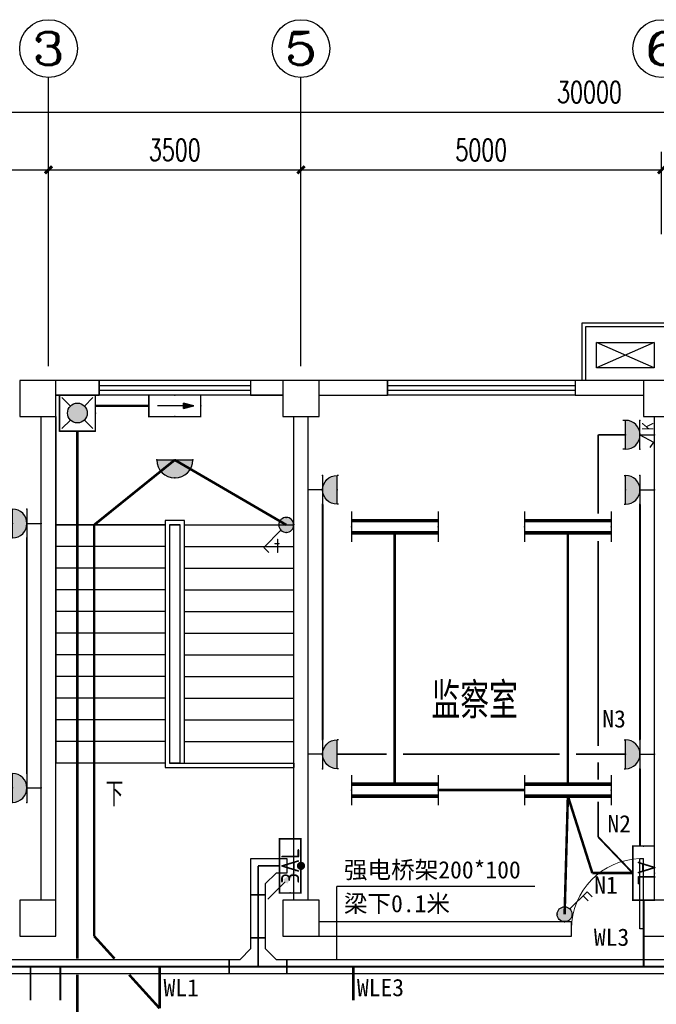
# Model space of a CAD drawing. Extents: x 427948 to 764348, y 274849 to 601549.
# Tile 87 of 212: x 628549 to 637376, y 430300 to 443944. Entities that reach past the tile are written whole.
import ezdxf
from ezdxf.enums import TextEntityAlignment as Align

# ---------------------------------------------------------------- set-up
doc = ezdxf.new("R2010")
doc.units = 0
doc.header["$LTSCALE"] = 1000
doc.header["$MEASUREMENT"] = 0
doc.linetypes.add('DASH', pattern=[0.35, 0.25, -0.1])
doc.layers.get('0').update_dxf_attribs({"linetype": 'CONTINUOUS'})
doc.layers.get('Defpoints').update_dxf_attribs({"linetype": 'CONTINUOUS'})
for name, color, linetype in [('AXIS', 3, 'CONTINUOUS'), ('AXIS_TEXT', 7, 'CONTINUOUS'), ('CABLETRAY', 4, 'CONTINUOUS'), ('COLUMN', 9, 'CONTINUOUS'), ('DIM_SYMB', 3, 'CONTINUOUS'), ('EQUIP-插座', 3, 'CONTINUOUS'), ('EQUIP-照明', 3, 'CONTINUOUS'), ('EQUIP-箱柜', 3, 'CONTINUOUS'), ('LWIRE', 4, 'CONTINUOUS'), ('PUB_TEXT', 7, 'CONTINUOUS'), ('STAIR', 3, 'CONTINUOUS'), ('TEL_TEXT', 7, 'CONTINUOUS'), ('WALL', 2, 'CONTINUOUS'), ('WINDOW', 4, 'CONTINUOUS'), ('WIRE-动力', 2, 'CONTINUOUS'), ('WIRE-应急', 1, 'DASH'), ('WIRE-照明', 1, 'CONTINUOUS'), ('可见线', 3, 'CONTINUOUS'), ('空调管', 8, 'CONTINUOUS')]:
    doc.layers.add(name, color=color, linetype=linetype)
doc.styles.add('_HZTXT', font='txt.shx', dxfattribs={"width": 0.8, "bigfont": 'HZTXT.shx'})
doc.styles.add('_TCH_AXIS', font='COMPLEX', dxfattribs={"bigfont": 'GBCBIG'})
doc.styles.add('_TCH_DIM', font='SIMPLEX', dxfattribs={"bigfont": 'GBCBIG'})
doc.styles.add('_TCH_DIM_T3', font='SIMPLEX', dxfattribs={"width": 0.705882, "bigfont": 'GBCBIG'})
doc.styles.add('_TEL_ATTDEF', font='GBENOR', dxfattribs={"width": 0.8, "height": 3, "bigfont": 'GBCBIG'})
doc.styles.add('_TEL_DIM', font='SIMPLEX', dxfattribs={"width": 0.8, "height": 3.5, "bigfont": 'HZTXT'})
doc.styles.add('COMPLEX', font='COMPLEX')
doc.styles.get("Standard").update_dxf_attribs({"font": 'txt.shx'})
doc.styles.add('宋体', font='txt', dxfattribs={"width": 0.75})
doc.dimstyles.new('_TCH_ARCH&&100', dxfattribs={"dimtxt": 297.5, "dimasz": 100, "dimexe": 250, "dimexo": 300, "dimgap": 126.25, "dimtad": 1, "dimdec": 0, "dimzin": 0, "dimdsep": 46, "dimtxsty": '_TCH_DIM_T3', "dimblk": 'ARCHTICK', "dimcen": 0.09, "dimclrt": 7, "dimazin": 2, "dimtfac": 1, "dimtdec": 0, "dimtix": 1, "dimtmove": 2, "dimatfit": 3, "dimfxl": 1, "dimtolj": 1, "dimtzin": 0, "dimarcsym": 0})

# ---------------------------------------------------------------- blocks, each defined once
blk = doc.blocks.new('$equip$00001237')
for p, q in [((-0.5, 1.05), (-0.5, 1)), ((0.5, 1.05), (0.5, 1)), ((-0.5, 1), (0.5, 1)), ((0.5, 0.5), (-0.5, 0.5)), ((0, 0.5), (0, 0))]:
    blk.add_line(p, q)
blk.add_arc((0, 1), 0.5, 180, 0)
for p in [(0, 1), (-0.5, 0.5), (0.5, 0.5), (0, 0)]:
    blk.add_point(p)
for points in [[(0.433, 0.75), (-0.433, 0.75), (0.5, 1), (-0.5, 1)], [(0.25, 0.567), (-0.25, 0.567), (0.433, 0.75), (-0.433, 0.75)], [(0, 0.5), (0, 0.5), (0.25, 0.567), (-0.25, 0.567)]]:
    blk.add_solid(points)
at = {"flags": 9}
blk.add_attdef('A', (0, 0), '', height=0.00002, dxfattribs=at)
blk = doc.blocks.new('$equip$00001160')
for p, q in [((-1.2, 0.417), (-1.2, -0.417)), ((1.2, 0.417), (1.2, -0.417)), ((-1.2, 0.167), (1.2, 0.167)), ((-1.2, -0.167), (1.2, -0.167))]:
    blk.add_line(p, q)
at = {"const_width": 0.1}
for points in [[(-1.2, 0.167), (1.2, 0.167)], [(-1.2, -0.167), (1.2, -0.167)]]:
    blk.add_lwpolyline(points, dxfattribs=at)
at = {"layer": 'EQUIP-照明'}
for p in [(-1.2, 0), (0, 0.167), (1.2, 0), (0, -0.167)]:
    blk.add_point(p, dxfattribs=at)
at = {"layer": 'EQUIP-照明', "flags": 9}
blk.add_attdef('A', (0, 0), '', height=0.00002, dxfattribs=at)
blk = doc.blocks.new('$equip$00002701')
for p, q in [((-0.75, 0.6), (-0.75, 0)), ((0.75, 0.6), (-0.75, 0.6)), ((0.75, 0), (0.75, 0.6)), ((-0.75, 0), (0.75, 0))]:
    blk.add_line(p, q)
at = {"const_width": 0.04}
blk.add_lwpolyline([(-0.75, 0.6), (-0.75, 0), (0.75, 0), (0.75, 0.6), (-0.75, 0.6), (-0.75, 0)], dxfattribs=at)
for p in [(0, 0.6), (-0.75, 0.3), (0.75, 0.3), (0, 0)]:
    blk.add_point(p)
at = {"color": 7}
blk.add_attdef('$TEXT$', text='', height=0.5, dxfattribs=at).set_placement((0, 0.3), align=Align.MIDDLE_CENTER)
at = {"color": 7, "style": '_TEL_DIM', "flags": 1}
for tag in ['A', 'REMARK']:
    blk.add_attdef(tag, text='', height=0.00002, dxfattribs=at).set_placement((0, 0), align=Align.MIDDLE_CENTER)
blk = doc.blocks.new('$equip$00001963')
for p, q in [((0.147, 0.356), (0.625, 0.833)), ((0.625, 0.833), (0.766, 0.692)), ((0.512, 0.72), (0.653, 0.579))]:
    blk.add_line(p, q)
blk.add_circle((0, 0.208), 0.208)
for p in [(0, 0.417), (-0.208, 0.208), (0, 0), (0.208, 0.208)]:
    blk.add_point(p)
for points in [[(-0.18, 0.313), (0.18, 0.313), (-0.208, 0.208), (0.208, 0.208)], [(-0.104, 0.389), (0.104, 0.389), (-0.18, 0.313), (0.18, 0.313)], [(0, 0.417), (0, 0.417), (-0.104, 0.389), (0.104, 0.389)], [(-0.18, 0.104), (0.18, 0.104), (-0.208, 0.208), (0.208, 0.208)], [(-0.104, 0.028), (0.104, 0.028), (-0.18, 0.104), (0.18, 0.104)], [(0, 0), (0, 0), (-0.104, 0.028), (0.104, 0.028)]]:
    blk.add_solid(points)
at = {"layer": 'TEL_TEXT', "style": '_TEL_DIM', "flags": 1}
blk.add_attdef('A', text='', height=0.00002, dxfattribs=at).set_placement((0, 0), align=Align.MIDDLE_CENTER)
blk = doc.blocks.new('$equip$00001241')
for p, q in [((-0.5, 1), (-0.5, 1.1)), ((0.5, 1), (0.5, 1.1)), ((-0.5, 1), (0.5, 1)), ((-0.5, 0.5), (0.5, 0.5)), ((0, 0.5), (-0.255, 0.037)), ((0, 0.5), (0, 0)), ((-0.255, 0.037), (-0.441, 0.158))]:
    blk.add_line(p, q)
blk.add_arc((0, 0.999), 0.5, 180, 0)
for points in [[(0.433, 0.75), (-0.433, 0.75), (0.5, 1), (-0.5, 1)], [(0.25, 0.567), (-0.25, 0.567), (0.433, 0.75), (-0.433, 0.75)], [(0, 0.5), (0, 0.5), (0.25, 0.567), (-0.25, 0.567)]]:
    blk.add_solid(points)
at = {"layer": 'EQUIP-照明'}
for p in [(0, 1), (-0.5, 0.5), (0.5, 0.5), (0, 0)]:
    blk.add_point(p, dxfattribs=at)
at = {"layer": 'EQUIP-照明', "flags": 9}
blk.add_attdef('A', (0, 0), '', height=0.00002, dxfattribs=at)
blk = doc.blocks.new('$equip_U$00000075(ZDY)')
for p in [(0, 1), (-0.5, 0.5), (0.5, 0.5)]:
    blk.add_point(p)
at = {"color": 0}
blk.add_blockref('$equip$00001241', (0, 0), dxfattribs=at)
at = {"color": 7, "style": '_TEL_DIM'}
blk.add_attdef('$TEXT$', text='', height=0.4, dxfattribs=at).set_placement((0.294, 0.235), align=Align.MIDDLE_CENTER)
at = {"color": 7, "style": '_TEL_DIM', "flags": 1}
for tag in ['A', 'REMARK']:
    blk.add_attdef(tag, text='', height=0.00002, dxfattribs=at).set_placement((0, 0), align=Align.MIDDLE_CENTER)
blk = doc.blocks.new('$equip_U$00000077(PC-ZDY)')
for p in [(0, 1), (-0.5, 0.5), (0.5, 0.5)]:
    blk.add_point(p)
ref = blk.add_blockref('$equip_U$00000075(ZDY)', (0, 0))
ref.add_attrib('$TEXT$', 'K', dxfattribs={"color": 7, "height": 0.4, "style": '_TEL_ATTDEF'}).set_placement((0.294, 0.235), align=Align.MIDDLE_CENTER)
at = {"color": 7, "style": '_TEL_DIM', "flags": 1}
for tag in ['A', 'REMARK']:
    blk.add_attdef(tag, text='', height=0.00002, dxfattribs=at).set_placement((0, 0), align=Align.MIDDLE_CENTER)
blk = doc.blocks.new('$equip$00001168')
blk.add_line((-0.5, 0), (0.5, 0))
blk.add_arc((0, 0), 0.5, 180, 0)
for p in [(-0.5, 0), (0, 0), (0.5, 0), (0, -0.5)]:
    blk.add_point(p)
for points in [[(0.433, -0.25), (-0.433, -0.25), (0.5, 0), (-0.5, 0)], [(0.25, -0.433), (-0.25, -0.433), (0.433, -0.25), (-0.433, -0.25)], [(0, -0.5), (0, -0.5), (0.25, -0.433), (-0.25, -0.433)]]:
    blk.add_solid(points)
at = {"flags": 9}
blk.add_attdef('A', (0, 0), '', height=0.00002, dxfattribs=at)
blk = doc.blocks.new('$equip$00002541')
blk.add_hatch(color=256).paths.add_polyline_path([(-0.24, 0.372), (-0.528, 0.3), (-0.24, 0.228)])
for p, q in [((-0.72, 0.6), (-0.72, 0)), ((0.72, 0.6), (-0.72, 0.6)), ((0.72, 0), (0.72, 0.6)), ((-0.24, 0.372), (-0.528, 0.3)), ((-0.528, 0.3), (-0.24, 0.228)), ((-0.24, 0.372), (-0.24, 0.228)), ((-0.72, 0), (0.72, 0))]:
    blk.add_line(p, q)
at = {"color": 7}
blk.add_line((-0.48, 0.3), (0.48, 0.3), dxfattribs=at)
at = {"const_width": 0.04}
blk.add_lwpolyline([(-0.72, 0.6), (-0.72, 0), (0.72, 0), (0.72, 0.6), (-0.72, 0.6), (-0.72, 0)], dxfattribs=at)
for p in [(0, 0.6), (-0.72, 0.3), (0.72, 0.3), (0, 0)]:
    blk.add_point(p)
at = {"color": 7, "style": '_TEL_DIM', "flags": 1}
blk.add_attdef('A', text='', height=0.00002, dxfattribs=at).set_placement((0, 0), align=Align.MIDDLE_CENTER)
blk = doc.blocks.new('$equip$00002604')
blk.add_hatch(color=256).paths.add_polyline_path([(0.275, 0.5, 1), (-0.274, 0.5, 1)])
for p, q in [((-0.429, 0.929), (-0.194, 0.694)), ((0.194, 0.694), (0.429, 0.929)), ((-0.429, 0.071), (-0.194, 0.306)), ((0.194, 0.306), (0.429, 0.071))]:
    blk.add_line(p, q)
at = {"const_width": 0.04}
blk.add_lwpolyline([(-0.5, 1), (-0.5, 0), (0.5, 0), (0.5, 1), (-0.5, 1), (-0.5, 0)], dxfattribs=at)
blk.add_lwpolyline([(-0.5, 1), (-0.5, 0), (0.5, 0), (0.5, 1)], close=True)
blk.add_circle((0, 0.5), 0.275)
for p in [(0, 1), (-0.5, 0.5), (0.5, 0.5), (0, 0)]:
    blk.add_point(p)
at = {"color": 7, "style": '_TEL_DIM', "flags": 1}
blk.add_attdef('A', text='', height=0.000025, dxfattribs=at).set_placement((0, 0), align=Align.MIDDLE_CENTER)
blk = doc.blocks.new('$equip$00001822')
for p, q in [((0.147, 0.356), (0.625, 0.833)), ((0.625, 0.833), (0.766, 0.692))]:
    blk.add_line(p, q)
blk.add_circle((0, 0.208), 0.208)
for p in [(0, 0.417), (-0.208, 0.208), (-0.015, 0.001), (0.208, 0.208)]:
    blk.add_point(p)
for points in [[(-0.18, 0.313), (0.18, 0.313), (-0.208, 0.208), (0.208, 0.208)], [(-0.104, 0.389), (0.104, 0.389), (-0.18, 0.313), (0.18, 0.313)], [(0, 0.417), (0, 0.417), (-0.104, 0.389), (0.104, 0.389)], [(-0.18, 0.104), (0.18, 0.104), (-0.208, 0.208), (0.208, 0.208)], [(-0.104, 0.028), (0.104, 0.028), (-0.18, 0.104), (0.18, 0.104)], [(0, 0), (0, 0), (-0.104, 0.028), (0.104, 0.028)]]:
    blk.add_solid(points)
at = {"color": 7, "style": '_TEL_DIM'}
blk.add_attdef('$TEXT$', text='', height=0.4, dxfattribs=at).set_placement((0.581, 0.465), align=Align.MIDDLE_CENTER)
at = {"color": 7, "style": '_TEL_DIM', "flags": 1}
blk.add_attdef('A', text='', height=0.00002, dxfattribs=at).set_placement((0, 0), align=Align.MIDDLE_CENTER)
blk = doc.blocks.new('$TelecSys$00000081')
for p, q in [((0.104, 0.104), (0.104, 0.104)), ((-0.104, -0.104), (-0.104, -0.104)), ((-1.15, -1.15), (-0.55, -0.55))]:
    blk.add_line(p, q)
at = {"const_width": 0.142}
blk.add_lwpolyline([(0.071, 0, 1), (-0.071, 0, 1)], format="xyb", close=True, dxfattribs=at)
blk.add_solid([(-0.62, -0.48), (-0.48, -0.62), (-0.1, -0.1)])
at = {"width": 0.8, "flags": 9}
blk.add_attdef('A', (0, 0), '', height=0.00002, rotation=180, dxfattribs=at)
blk = doc.blocks.new('ADFGSFG')
at = {"layer": '空调管'}
for p, q in [((1422, -102), (622, 248)), ((1422, 248), (622, -102))]:
    blk.add_line(p, q, dxfattribs=at)
blk.add_lwpolyline([(622, 248), (1422, 248), (1422, -102), (622, -102), (622, 248)], dxfattribs=at)
blk = doc.blocks.new('_ArchTick')
at = {"color": 0, "linetype": 'ByBlock', "const_width": 0.4}
blk.add_lwpolyline([(-0.5, -0.5), (0.5, 0.5)], dxfattribs=at)
blk = doc.blocks.new('*D246')
at = {"layer": 'AXIS', "color": 0, "lineweight": -2}
for p, q in [((624949, 440974), (624949, 442114)), ((628949, 440974), (628949, 442114)), ((624949, 441864), (628949, 441864))]:
    blk.add_line(p, q, dxfattribs=at)
at = {"layer": 'Defpoints', "color": 0}
for p in [(628949, 441864), (624949, 440674), (628949, 440674)]:
    blk.add_point(p, dxfattribs=at)
at = {"layer": 'AXIS', "color": 0, "lineweight": -2, "xscale": 100, "yscale": 100, "zscale": 100, "rotation": 180}
blk.add_blockref('_ArchTick', (624949, 441864), dxfattribs=at)
at = {"layer": 'AXIS', "color": 0, "lineweight": -2, "xscale": 100, "yscale": 100, "zscale": 100}
blk.add_blockref('_ArchTick', (628949, 441864), dxfattribs=at)
at = {"layer": 'AXIS', "color": 7, "insert": (626949, 442139), "char_height": 297.5, "attachment_point": 5, "style": '_TCH_DIM_T3'}
blk.add_mtext('\\A1;4000', dxfattribs=at)
blk = doc.blocks.new('*D247')
at = {"layer": 'AXIS', "color": 0, "lineweight": -2}
for p, q in [((628949, 440974), (628949, 442114)), ((632449, 440974), (632449, 442114)), ((628949, 441864), (632449, 441864))]:
    blk.add_line(p, q, dxfattribs=at)
at = {"layer": 'Defpoints', "color": 0}
for p in [(632449, 441864), (628949, 440674), (632449, 440674)]:
    blk.add_point(p, dxfattribs=at)
at = {"layer": 'AXIS', "color": 0, "lineweight": -2, "xscale": 100, "yscale": 100, "zscale": 100, "rotation": 180}
blk.add_blockref('_ArchTick', (628949, 441864), dxfattribs=at)
at = {"layer": 'AXIS', "color": 0, "lineweight": -2, "xscale": 100, "yscale": 100, "zscale": 100}
blk.add_blockref('_ArchTick', (632449, 441864), dxfattribs=at)
at = {"layer": 'AXIS', "color": 7, "insert": (630699, 442139), "char_height": 297.5, "attachment_point": 5, "style": '_TCH_DIM_T3'}
blk.add_mtext('\\A1;3500', dxfattribs=at)
blk = doc.blocks.new('*D248')
at = {"layer": 'AXIS', "color": 0, "lineweight": -2}
for p, q in [((632449, 440974), (632449, 442114)), ((637449, 440974), (637449, 442114)), ((632449, 441864), (637449, 441864))]:
    blk.add_line(p, q, dxfattribs=at)
at = {"layer": 'Defpoints', "color": 0}
for p in [(637449, 441864), (632449, 440674), (637449, 440674)]:
    blk.add_point(p, dxfattribs=at)
at = {"layer": 'AXIS', "color": 0, "lineweight": -2, "xscale": 100, "yscale": 100, "zscale": 100, "rotation": 180}
blk.add_blockref('_ArchTick', (632449, 441864), dxfattribs=at)
at = {"layer": 'AXIS', "color": 0, "lineweight": -2, "xscale": 100, "yscale": 100, "zscale": 100}
blk.add_blockref('_ArchTick', (637449, 441864), dxfattribs=at)
at = {"layer": 'AXIS', "color": 7, "insert": (634949, 442139), "char_height": 297.5, "attachment_point": 5, "style": '_TCH_DIM_T3'}
blk.add_mtext('\\A1;5000', dxfattribs=at)
blk = doc.blocks.new('*D252')
at = {"layer": 'AXIS', "color": 0, "lineweight": -2}
for p, q in [((621449, 440974), (621449, 442914)), ((651449, 440974), (651449, 442914)), ((621449, 442664), (651449, 442664))]:
    blk.add_line(p, q, dxfattribs=at)
at = {"layer": 'Defpoints', "color": 0}
for p in [(651449, 442664), (621449, 440674), (651449, 440674)]:
    blk.add_point(p, dxfattribs=at)
at = {"layer": 'AXIS', "color": 0, "lineweight": -2, "xscale": 100, "yscale": 100, "zscale": 100, "rotation": 180}
blk.add_blockref('_ArchTick', (621449, 442664), dxfattribs=at)
at = {"layer": 'AXIS', "color": 0, "lineweight": -2, "xscale": 100, "yscale": 100, "zscale": 100}
blk.add_blockref('_ArchTick', (651449, 442664), dxfattribs=at)
at = {"layer": 'AXIS', "color": 7, "insert": (636449, 442939), "char_height": 297.5, "attachment_point": 5, "style": '_TCH_DIM_T3'}
blk.add_mtext('\\A1;30000', dxfattribs=at)
blk = doc.blocks.new('_FZHK')
blk.add_lwpolyline([(-0.5, -0.5), (0.5, -0.5), (0.5, 0.5), (-0.5, 0.5)], close=True)
blk = doc.blocks.new('$TCHSYS$WIN2D')
for p, q in [((-0.5, 0.5), (0.5, 0.5)), ((-0.5, 0.5), (-0.5, -0.5)), ((0.5, 0.5), (0.5, -0.5)), ((0.5, 0.1667), (-0.5, 0.1667)), ((0.5, -0.1667), (-0.5, -0.1667)), ((-0.5, -0.5), (0.5, -0.5))]:
    blk.add_line(p, q)
blk = doc.blocks.new('$DorLib2D$00000001')
for p, q in [((0.45, 0.975), (0.5, 0.975)), ((0.45, 0), (0.45, 0.975)), ((0.5, 0), (0.5, 0.975)), ((0.5, 0), (0.45, 0))]:
    blk.add_line(p, q)
at = {"lineweight": 13}
blk.add_arc((0.475, 0), 0.975, 91.4693, 180, dxfattribs=at)
blk = doc.blocks.new('_AXISO')
blk.add_circle((0, 0), 0.5)
at = {"layer": 'AXIS_TEXT', "style": 'COMPLEX', "width": 1.041667}
blk.add_attdef('A', text='', height=0.56, dxfattribs=at).set_placement((-0.25, -0.28), (0.25, -0.28), align=Align.FIT)

msp = doc.modelspace()

# ---------------------------------------------------------------- linework, layer by layer
at = {"layer": 'AXIS'}
for p, q in [((628949.4, 439144.4), (628949.4, 443144.4)), ((632449.4, 439144.4), (632449.4, 443144.4))]:
    msp.add_line(p, q, dxfattribs=at)
at = {"layer": 'CABLETRAY'}
for p, q in [((631755, 431818.3), (631755, 432318.3)), ((631755, 432318.3), (632255, 432318.3)), ((632255, 432318.3), (632255, 432118.3)), ((632105, 432118.3), (631955, 431968.3)), ((632255, 432118.3), (632105, 432118.3)), ((631955, 431968.3), (631955, 431818.3)), ((631755, 431220.8), (631755, 431818.3)), ((631755, 431818.3), (631955, 431818.3)), ((631955, 431818.3), (631755, 431818.3)), ((631955, 431818.3), (631955, 431220.8)), ((631955, 431220.8), (631755, 431220.8)), ((631755, 431070.8), (631755, 431220.8)), ((631755, 431220.8), (631955, 431220.8)), ((631955, 431220.8), (631955, 431070.8)), ((631605, 430920.8), (631755, 431070.8)), ((631955, 431070.8), (632105, 430920.8)), ((624699.4, 430920.8), (631455, 430920.8)), ((631455, 430720.8), (631455, 430920.8)), ((631455, 430920.8), (631605, 430920.8)), ((631455, 430920.8), (631455, 430720.8)), ((632105, 430920.8), (632255, 430920.8)), ((632255, 430720.8), (632255, 430920.8)), ((632255, 430920.8), (651199.4, 430920.8)), ((632255, 430920.8), (632255, 430720.8)), ((631455, 430720.8), (624699.4, 430720.8)), ((632255, 430720.8), (631455, 430720.8)), ((651199.4, 430720.8), (632255, 430720.8))]:
    msp.add_line(p, q, dxfattribs=at)
at = {"layer": 'DIM_SYMB'}
msp.add_lwpolyline([(629836.9, 433493.3, 0, 0, 0), (629836.9, 437843.3, 0, 0, 0), (631561.9, 437843.3, 0, 0, 0), (631561.9, 434093.3, 80, 0, 0), (631561.9, 433793.3, 0, 0, 0)], format="xyseb", dxfattribs=at)
at = {"layer": 'EQUIP-照明'}
for p in [(635691.2, 431934.4), (632946.6, 430920.8)]:
    msp.add_line(p, (632946.6, 431934.4), dxfattribs=at)
at = {"layer": 'STAIR'}
for p, q in [((632199.4, 438743.3), (629049.4, 438743.3)), ((629049.4, 438443.3), (629049.4, 436943.3)), ((632349.4, 436943.3), (632349.4, 438443.3)), ((629049.4, 436943.3), (629049.4, 433643.3)), ((630564.4, 436943.3), (629049.4, 436943.3)), ((629049.4, 436943.3), (630564.4, 436943.3)), ((630834.4, 437003.3), (630564.4, 437003.3)), ((630564.4, 437003.3), (630564.4, 433583.3)), ((630624.4, 436943.3), (630624.4, 433643.3)), ((630774.4, 436943.3), (630624.4, 436943.3)), ((630624.4, 436943.3), (630624.4, 433643.3)), ((630624.4, 436943.3), (630774.4, 436943.3)), ((630774.4, 433643.3), (630774.4, 436943.3)), ((630774.4, 433643.3), (630774.4, 436943.3)), ((630834.4, 433643.3), (630834.4, 437003.3)), ((630834.4, 436943.3), (632349.4, 436943.3)), ((630834.4, 436943.3), (632349.4, 436943.3)), ((632349.4, 433643.3), (632349.4, 436943.3)), ((630564.4, 436643.3), (629049.4, 436643.3)), ((630834.4, 436643.3), (632349.4, 436643.3)), ((630564.4, 436343.3), (629049.4, 436343.3)), ((630834.4, 436343.3), (632349.4, 436343.3)), ((630564.4, 436043.3), (629049.4, 436043.3)), ((630834.4, 436043.3), (632349.4, 436043.3)), ((630564.4, 435743.3), (629049.4, 435743.3)), ((630834.4, 435743.3), (632349.4, 435743.3)), ((630564.4, 435443.3), (629049.4, 435443.3)), ((630834.4, 435443.3), (632349.4, 435443.3)), ((630564.4, 435143.3), (629049.4, 435143.3)), ((630834.4, 435143.3), (632349.4, 435143.3)), ((630564.4, 434843.3), (629049.4, 434843.3)), ((630834.4, 434843.3), (632349.4, 434843.3)), ((630564.4, 434543.3), (629049.4, 434543.3)), ((630834.4, 434543.3), (632349.4, 434543.3)), ((630564.4, 434243.3), (629049.4, 434243.3)), ((630834.4, 434243.3), (632349.4, 434243.3)), ((630564.4, 433943.3), (629049.4, 433943.3)), ((630834.4, 433943.3), (632349.4, 433943.3)), ((630564.4, 433643.3), (629049.4, 433643.3)), ((630624.4, 433643.3), (632349.4, 433643.3)), ((630774.4, 433643.3), (630624.4, 433643.3)), ((630774.4, 433643.3), (630834.4, 433643.3)), ((630774.4, 433643.3), (630834.4, 433643.3)), ((630834.4, 433643.3), (632349.4, 433643.3)), ((632349.4, 433643.3), (632349.4, 433583.3)), ((630564.4, 433583.3), (632349.4, 433583.3))]:
    msp.add_line(p, q, dxfattribs=at)
at = {"layer": 'WALL'}
for p, q in [((629649.4, 438943.3), (629049.4, 438943.3)), ((629649.4, 438743.3), (629649.4, 438943.3)), ((632199.4, 438943.3), (631749.4, 438943.3)), ((631749.4, 438943.3), (631749.4, 438743.3)), ((633649.4, 438943.3), (632699.4, 438943.3)), ((633649.4, 438743.3), (633649.4, 438943.3)), ((637199.4, 438943.3), (636249.4, 438943.3)), ((636249.4, 438943.3), (636249.4, 438743.3)), ((629049.4, 438743.3), (629649.4, 438743.3)), ((631749.4, 438743.3), (632199.4, 438743.3)), ((632699.4, 438743.3), (633649.4, 438743.3)), ((636249.4, 438743.3), (637199.4, 438743.3)), ((628849.4, 431743.3), (628849.4, 438443.3)), ((629049.4, 431743.3), (629049.4, 438443.3)), ((632349.4, 431743.3), (632349.4, 438443.3)), ((632549.4, 431743.3), (632549.4, 438443.3)), ((637349.4, 431743.3), (637349.4, 438443.3)), ((636199.4, 431443.3), (632699.4, 431443.3)), ((636199.4, 431243.3), (636199.4, 431443.3)), ((632699.4, 431243.3), (636199.4, 431243.3))]:
    msp.add_line(p, q, dxfattribs=at)
at = {"layer": 'WIRE-动力', "linetype": 'Continuous', "const_width": 25}
for points in [[(636949.4, 438191.8), (636570.5, 438191.8)], [(636570.5, 438191.8), (636570.5, 437097.9)], [(632749.4, 437229.1), (632749.4, 433965)], [(637149.4, 437229.1), (637149.4, 433965)], [(628649.4, 433498.4), (628649.4, 436762.6)], [(636570.5, 436720.9), (636570.5, 433877.5)], [(633636.9, 433765), (632949.4, 433765)], [(636036.9, 433765), (633861.9, 433765)], [(636949.4, 433765), (636261.9, 433765)], [(636570.5, 433652.5), (636570.5, 433410.9)], [(637149.4, 433565), (637149.4, 432493.3)], [(636570.5, 433108.5), (636570.5, 432617.7)], [(636570.5, 432617.7), (637049.4, 432118.3)], [(632149.4, 432218.3), (631855, 432218.3)], [(631855, 432218.3), (631855, 430820.8)], [(637199.4, 431743.3), (637199.4, 430820.8)], [(624699.4, 430820.8), (651199.4, 430820.8)], [(628699.4, 430355.8), (628699.4, 430820.8)], [(629112.4, 430355.8), (629112.4, 430820.8)]]:
    msp.add_lwpolyline(points, dxfattribs=at)
at = {"layer": 'WIRE-应急', "linetype": 'DASH', "const_width": 35}
for points in [[(630339.4, 438593.3), (629599.4, 438593.3)], [(629349.4, 438243.3), (629349.4, 430933.3)], [(633174.4, 430355.8), (633174.4, 430820.8)], [(629349.4, 430708.3), (629349.4, 430107.6)]]:
    msp.add_lwpolyline(points, dxfattribs=at)
at = {"layer": 'WIRE-照明', "linetype": 'Continuous', "const_width": 35}
for points in [[(630699.4, 437843.3), (629582.5, 436943.3)], [(632245.2, 436943.3), (630699.4, 437843.3)], [(629582.5, 436943.3), (629582.5, 431243.3)], [(633749.4, 436834.9), (633749.4, 433351.6)], [(636149.4, 436834.9), (636149.4, 433351.6)], [(635549.4, 433268.3), (634349.4, 433268.3)], [(636104.3, 431547.4), (636149.4, 433184.9)], [(636488.6, 432118.3), (636149.4, 433184.9)], [(637049.4, 432118.3), (636488.6, 432118.3)], [(629582.5, 431243.3), (629863.7, 430933.3)], [(630489.4, 430243.3), (630489.4, 430820.8)], [(630067.7, 430708.3), (630489.4, 430243.3)]]:
    msp.add_lwpolyline(points, dxfattribs=at)
at = {"layer": '可见线'}
for points in [[(636349.4, 438943.3), (636349.4, 439743.3), (637849.4, 439743.3), (638349.4, 439743.3), (638549.4, 439743.3), (638549.4, 438943.3)], [(636399.4, 438943.3), (636399.4, 439693.3), (637849.4, 439693.3), (638349.4, 439693.3), (638499.4, 439693.3), (638499.4, 438943.3)]]:
    msp.add_lwpolyline(points, dxfattribs=at)

# ---------------------------------------------------------------- block references
at = {"layer": 'AXIS'}
ref = msp.add_blockref('_AXISO', (628949.4, 443544.4), dxfattribs=dict(at, xscale=800, yscale=800, zscale=800))
ref.add_attrib('A', '3', dxfattribs={"layer": 'AXIS_TEXT', "height": 452.5, "style": '_TCH_AXIS', "width": 1.5}).set_placement((628723.1, 443318.1), (629175.6, 443318.1), align=Align.FIT)
ref = msp.add_blockref('_AXISO', (632449.4, 443544.4), dxfattribs=dict(at, xscale=800, yscale=800, zscale=800))
ref.add_attrib('A', '5', dxfattribs={"layer": 'AXIS_TEXT', "height": 452.5, "style": '_TCH_AXIS', "width": 1.5}).set_placement((632223.1, 443318.1), (632675.6, 443318.1), align=Align.FIT)
ref = msp.add_blockref('_AXISO', (637449.4, 443544.4), dxfattribs=dict(at, xscale=800, yscale=800, zscale=800))
ref.add_attrib('A', '6', dxfattribs={"layer": 'AXIS_TEXT', "height": 452.5, "style": '_TCH_AXIS', "width": 1.5}).set_placement((637223.1, 443318.1), (637675.6, 443318.1), align=Align.FIT)
at = {"layer": 'COLUMN', "xscale": 500, "yscale": 500, "zscale": 500}
for p in [(628799.4, 438693.3), (632449.4, 438693.3), (637449.4, 438693.3), (628799.4, 431493.3), (632449.4, 431493.3), (637449.4, 431493.3)]:
    msp.add_blockref('_FZHK', p, dxfattribs=at)
at = {"layer": 'EQUIP-插座', "yscale": 400, "zscale": 400}
for name, p, xscale, rotation in [('$equip_U$00000077(PC-ZDY)', (637349.4, 438191.8), 400, 90), ('$equip$00001237', (632549.4, 437429.1), -400, 270), ('$equip$00001237', (637349.4, 437429.1), 400, 90.00000000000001), ('$equip$00001237', (628849.4, 436962.6), 400, 90.00000000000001), ('$equip$00001237', (632549.4, 433765), -400, 270), ('$equip$00001237', (637349.4, 433765), 400, 90.00000000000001), ('$equip$00001237', (628849.4, 433298.4), 400, 90.00000000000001)]:
    msp.add_blockref(name, p, dxfattribs=dict(at, xscale=xscale, rotation=rotation))
at = {"layer": 'EQUIP-照明', "xscale": 500, "yscale": 500, "zscale": 500, "rotation": 180}
for name, p in [('$equip$00002604', (629349.4, 438743.3)), ('$equip$00002541', (630699.4, 438743.3))]:
    msp.add_blockref(name, p, dxfattribs=at)
at = {"layer": 'EQUIP-照明', "xscale": 500, "yscale": 500, "zscale": 500}
for name, p in [('$equip$00001168', (630699.4, 437843.3)), ('$equip$00001160', (633749.4, 436918.3)), ('$equip$00001160', (636149.4, 436918.3)), ('$equip$00001160', (633749.4, 433268.3)), ('$equip$00001160', (636149.4, 433268.3)), ('$equip$00001963', (636104.3, 431443.3))]:
    msp.add_blockref(name, p, dxfattribs=at)
at = {"layer": 'EQUIP-照明'}
ref = msp.add_blockref('$equip$00001822', (632349.4, 436943.3), dxfattribs=dict(at, xscale=-500, yscale=500, zscale=500, rotation=90))
ref.add_attrib('$TEXT$', 't', dxfattribs={"layer": '0', "color": 7, "extrusion": (0, 0, -1), "height": 200, "style": '_TEL_ATTDEF'}).set_placement((-632117.1, 436653), align=Align.MIDDLE_CENTER)
at = {"layer": 'EQUIP-箱柜'}
ref = msp.add_blockref('$equip$00002701', (632449.4, 432218.3), dxfattribs=dict(at, xscale=500, yscale=500, zscale=500, rotation=90))
ref.add_attrib('$TEXT$', '3AL', dxfattribs={"layer": '0', "color": 7, "height": 250, "rotation": 90, "style": '_TEL_ATTDEF'}).set_placement((632299.4, 432218.3), align=Align.MIDDLE_CENTER)
ref = msp.add_blockref('$equip$00002701', (637349.4, 432118.3), dxfattribs=dict(at, xscale=500, yscale=500, zscale=500, rotation=90.00000000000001))
ref.add_attrib('$TEXT$', 'AL', dxfattribs={"layer": '0', "color": 7, "height": 250, "rotation": 270, "style": '_TEL_ATTDEF'}).set_placement((637241, 432118.3), align=Align.MIDDLE_CENTER)
at = {"layer": 'LWIRE', "xscale": 400, "yscale": 400, "zscale": 400}
msp.add_blockref('$TelecSys$00000081', (632449.4, 432218.3), dxfattribs=at)
at = {"layer": 'WALL'}
msp.add_blockref('ADFGSFG', (635925.5, 439222.9), dxfattribs=at)
at = {"layer": 'WINDOW'}
for name, p, xscale, yscale, zscale in [('$TCHSYS$WIN2D', (630699.4, 438843.3), -2100, 200, -2100), ('$TCHSYS$WIN2D', (634949.4, 438843.3), -2600, 200, -2600), ('$DorLib2D$00000001', (636699.4, 431343.3), 1000, 1000, 1000)]:
    msp.add_blockref(name, p, dxfattribs=dict(at, xscale=xscale, yscale=yscale, zscale=zscale))

# ---------------------------------------------------------------- texts
at = {"layer": 'EQUIP-照明', "style": '宋体'}
for s, p in [('N3', (636790, 434253.8)), ('N2', (636860.4, 432801.7)), ('N1', (636677.8, 431952.2)), ('WL3', (636754.8, 431228)), ('WL1', (630788.5, 430529.7)), ('WLE3', (633551.4, 430530.3))]:
    msp.add_text(s, height=240, dxfattribs=at).set_placement(p, align=Align.MIDDLE)
for s, p in [('强电桥架200*100', (633043.7, 432043.8)), ('梁下0.1米', (633043.7, 431575.3))]:
    msp.add_text(s, height=240, dxfattribs=at).set_placement(p)
at = {"layer": 'PUB_TEXT', "style": '_HZTXT', "width": 0.8}
msp.add_text('监察室', height=500, dxfattribs=at).set_placement((634256.9, 434257.1))
at = {"layer": 'PUB_TEXT', "style": '_TCH_DIM'}
msp.add_text('下', height=337.6, dxfattribs=at).set_placement((629741.9, 433043.2))

# ---------------------------------------------------------------- dimensions: what is measured, and where the dimension line sits
at = {"layer": 'AXIS'}
for p1, p2, distance, picture, middle in [((621449.4, 440673.7), (651449.4, 440673.7), 1990.6, '*D252', (636449.4, 442939.3)), ((624949.4, 440673.7), (628949.4, 440673.7), 1190.6, '*D246', (626949.4, 442139.3)), ((628949.4, 440673.7), (632449.4, 440673.7), 1190.6, '*D247', (630699.4, 442139.3)), ((632449.4, 440673.7), (637449.4, 440673.7), 1190.6, '*D248', (634949.4, 442139.3))]:
    dim = msp.add_aligned_dim(p1=p1, p2=p2, distance=distance, dimstyle='_TCH_ARCH&&100', dxfattribs=at)
    dim.commit()
    dim.dimension.update_dxf_attribs({"geometry": picture, "text_midpoint": middle})

doc.saveas('drawing.dxf')
